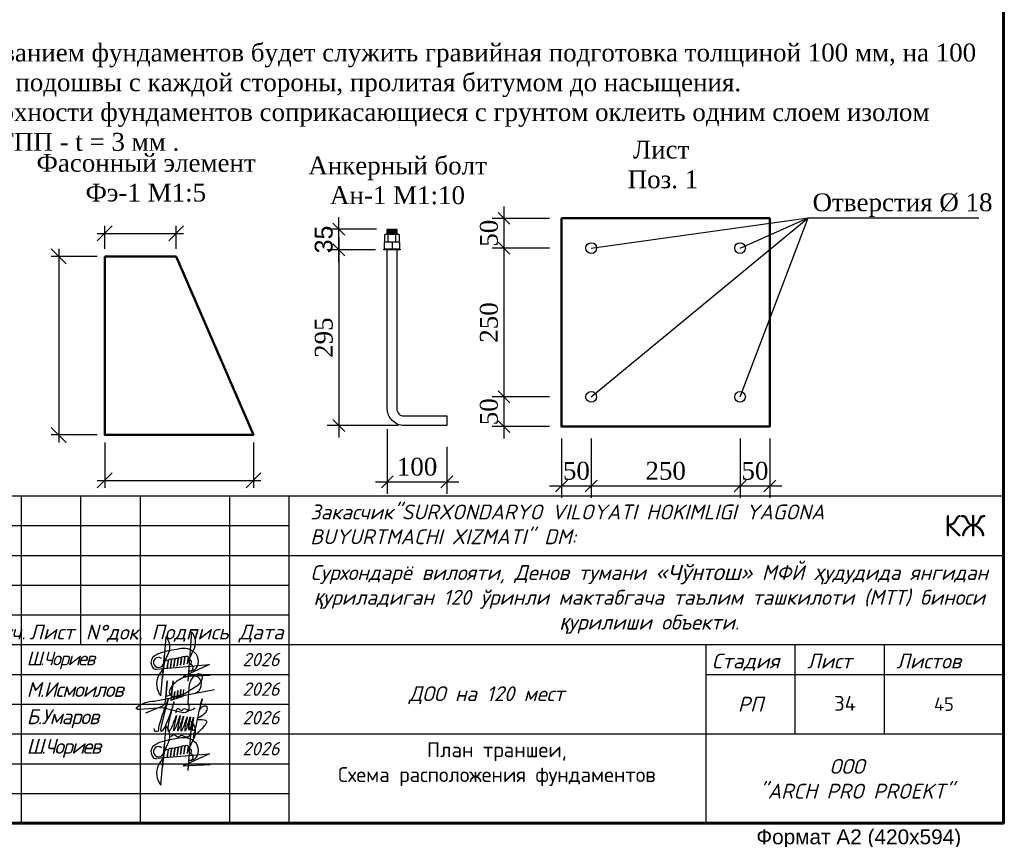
# Model space of a CAD drawing. Header units: millimetres. Extents: x 2063114 to 14983986, y -126020516 to 213791.
# Tile 236 of 256: x 2362763 to 2379306, y -1326772 to -1313000. Entities that reach past the tile are written whole.
import ezdxf
from ezdxf.enums import TextEntityAlignment as Align

# ---------------------------------------------------------------- set-up
doc = ezdxf.new("R2010")
doc.units = ezdxf.units.MM
doc.linetypes.add('ACAD_ISO03W100', pattern=[30, 12, -18])
doc.layers.get('Defpoints').update_dxf_attribs({"color": 6, "lineweight": 35})
doc.layers.add('план', color=7, linetype='Continuous', lineweight=20)
doc.styles.add('GOST 2.304', font='isocpeur.ttf', dxfattribs={"oblique": 15})
doc.styles.add('PDF ISOCPEUR', font='isocpeur.ttf')
doc.styles.get("Standard").update_dxf_attribs({"font": 'arial.ttf'})
doc.styles.add('TIMES', font='times.ttf')
doc.styles.add('Times New Roman', font='times.ttf')
doc.styles.add('V@ler@Live', font='isocpeui.ttf')
doc.styles.add('размер', font='arial.ttf', dxfattribs={"height": 250})
doc.dimstyles.new('10', dxfattribs={"dimtxt": 300, "dimasz": 200, "dimexe": 200, "dimexo": 200, "dimgap": 100, "dimtad": 1, "dimlfac": 0.1, "dimtxsty": 'Standard', "dimblk": 'OBLIQUE', "dimcen": 200, "dimdle": 200, "dimclrd": 256, "dimclre": 256, "dimclrt": 256, "dimadec": 0, "dimazin": 0, "dimtfac": 1, "dimtmove": 0, "dimatfit": 3, "dimldrblk": 'OBLIQUE', "dimfxl": 1, "dimlwd": -1, "dimlwe": -1, "dimarcsym": 0})
doc.dimstyles.new('5', dxfattribs={"dimtxt": 1, "dimasz": 250, "dimexe": 125, "dimexo": 125, "dimgap": 125, "dimtad": 1, "dimdec": 0, "dimlfac": 0.2, "dimtxsty": 'размер', "dimblk": 'OBLIQUE', "dimcen": 250, "dimdle": 125, "dimadec": 0, "dimazin": 0, "dimtfac": 1, "dimtdec": 0, "dimtmove": 0, "dimatfit": 3, "dimldrblk": 'OPEN90', "dimfxl": 1, "dimarcsym": 0})

# ---------------------------------------------------------------- blocks, each defined once
blk = doc.blocks.new('12231')
at = {"color": 7, "insert": (-9796.994, 322526.388), "char_height": 450, "width": 5059.36845, "attachment_point": 1, "style": 'TIMES'}
blk.add_mtext('\\pi101.56599;Закладная деталь \\P\\pi1964.99425;Зд-1', dxfattribs=at)
blk = doc.blocks.new('14641')
at = {"color": 7, "insert": (4258.89, 322537.724), "char_height": 450, "width": 5059.36845, "attachment_point": 1, "style": 'TIMES'}
blk.add_mtext('\\pi101.56599;Закладная деталь \\P\\pi1938.22785;Зд-2', dxfattribs=at)
blk = doc.blocks.new('_Oblique')
at = {"color": 0, "linetype": 'ByBlock', "lineweight": -2}
blk.add_line((-0.5, -0.5), (0.5, 0.5), dxfattribs=at)
blk = doc.blocks.new('*D109')
at = {"transparency": 16777216}
for p, q in [((10023, 321509), (10023, 319459)), ((10135, 321309), (9823, 321309)), ((10135, 319659), (9823, 319659))]:
    blk.add_line(p, q, dxfattribs=at)
at = {"layer": 'Defpoints', "color": 0, "transparency": 16777216}
for p in [(10335, 321309), (10023, 319659), (10335, 319659)]:
    blk.add_point(p, dxfattribs=at)
at = {"transparency": 16777216, "xscale": 200, "yscale": 200, "zscale": 200}
for p, rotation in [((10023, 321309), 90), ((10023, 319659), 270)]:
    blk.add_blockref('_Oblique', p, dxfattribs=dict(at, rotation=rotation))
at = {"transparency": 16777216, "insert": (9770, 320484), "char_height": 300, "attachment_point": 5, "rotation": 90, "style": 'Times New Roman'}
blk.add_mtext('165', dxfattribs=at)
blk = doc.blocks.new('*D110')
at = {"transparency": 16777216}
for p, q in [((10023, 319859), (10023, 319159)), ((10135, 319659), (9823, 319659)), ((10023, 319509), (9532, 319085)), ((10135, 319359), (9823, 319359)), ((9532, 319085), (9532, 318476))]:
    blk.add_line(p, q, dxfattribs=at)
at = {"layer": 'Defpoints', "color": 0, "transparency": 16777216}
for p in [(10335, 319659), (10023, 319359), (10335, 319359)]:
    blk.add_point(p, dxfattribs=at)
at = {"transparency": 16777216, "xscale": 200, "yscale": 200, "zscale": 200}
for p, rotation in [((10023, 319659), 90), ((10023, 319359), 270)]:
    blk.add_blockref('_Oblique', p, dxfattribs=dict(at, rotation=rotation))
at = {"transparency": 16777216, "insert": (9280, 318780), "char_height": 300, "attachment_point": 5, "rotation": 90, "style": 'Times New Roman'}
blk.add_mtext('30', dxfattribs=at)
blk = doc.blocks.new('*D111')
at = {"transparency": 16777216}
for p, q in [((10023, 319559), (10023, 316559)), ((10135, 319359), (9823, 319359)), ((10135, 316759), (9823, 316759))]:
    blk.add_line(p, q, dxfattribs=at)
at = {"layer": 'Defpoints', "color": 0, "transparency": 16777216}
for p in [(10335, 319359), (10023, 316759), (10335, 316759)]:
    blk.add_point(p, dxfattribs=at)
at = {"transparency": 16777216, "xscale": 200, "yscale": 200, "zscale": 200}
for p, rotation in [((10023, 319359), 90), ((10023, 316759), 270)]:
    blk.add_blockref('_Oblique', p, dxfattribs=dict(at, rotation=rotation))
at = {"transparency": 16777216, "insert": (9770, 318059), "char_height": 300, "attachment_point": 5, "rotation": 90, "style": 'Times New Roman'}
blk.add_mtext('260', dxfattribs=at)
blk = doc.blocks.new('*D703')
at = {"color": 0, "lineweight": -2, "transparency": 16777216}
for p, q in [((2364066, -1316978), (2363293, -1316978)), ((2363418, -1316853), (2363418, -1320103)), ((2364066, -1319978), (2363293, -1319978))]:
    blk.add_line(p, q, dxfattribs=at)
at = {"layer": 'Defpoints', "color": 0, "lineweight": 30, "transparency": 16777216}
for p in [(2364191, -1316978), (2363418, -1319978), (2364191, -1319978)]:
    blk.add_point(p, dxfattribs=at)
at = {"color": 0, "lineweight": -2, "transparency": 16777216, "xscale": 250, "yscale": 250, "zscale": 250}
for p, rotation in [((2363418, -1316978), 90), ((2363418, -1319978), 270)]:
    blk.add_blockref('_Oblique', p, dxfattribs=dict(at, rotation=rotation))
at = {"color": 0, "transparency": 16777216, "insert": (2363292, -1318478), "char_height": 1, "attachment_point": 5, "rotation": 90, "style": 'Times New Roman'}
blk.add_mtext('600', dxfattribs=at)
blk = doc.blocks.new('_Open90')
at = {"color": 0, "linetype": 'ByBlock', "lineweight": -2}
for p, q in [((0, 0), (-1, 0)), ((-0.5, 0.5), (0, 0)), ((0, 0), (-0.5, -0.5))]:
    blk.add_line(p, q, dxfattribs=at)
blk = doc.blocks.new('*D704')
at = {"color": 0, "lineweight": -2, "transparency": 16777216}
for p, q in [((2364191, -1320103), (2364191, -1320866)), ((2366691, -1320103), (2366691, -1320866)), ((2364066, -1320741), (2366816, -1320741))]:
    blk.add_line(p, q, dxfattribs=at)
at = {"layer": 'Defpoints', "color": 0, "lineweight": 30, "transparency": 16777216}
for p in [(2364191, -1319978), (2366691, -1319978), (2366691, -1320741)]:
    blk.add_point(p, dxfattribs=at)
at = {"color": 0, "lineweight": -2, "transparency": 16777216, "xscale": 250, "yscale": 250, "zscale": 250, "rotation": 180}
blk.add_blockref('_Oblique', (2364191, -1320741), dxfattribs=at)
at = {"color": 0, "lineweight": -2, "transparency": 16777216, "xscale": 250, "yscale": 250, "zscale": 250}
blk.add_blockref('_Oblique', (2366691, -1320741), dxfattribs=at)
at = {"color": 0, "transparency": 16777216, "insert": (2365441, -1320615), "char_height": 1, "attachment_point": 5, "style": 'Times New Roman'}
blk.add_mtext('500', dxfattribs=at)
blk = doc.blocks.new('*D705')
at = {"color": 0, "lineweight": -2, "transparency": 16777216}
for p, q in [((2364191, -1316853), (2364191, -1316465)), ((2365391, -1316853), (2365391, -1316465)), ((2364066, -1316590), (2365516, -1316590))]:
    blk.add_line(p, q, dxfattribs=at)
at = {"layer": 'Defpoints', "color": 0, "lineweight": 30, "transparency": 16777216}
for p in [(2365391, -1316590), (2364191, -1316978), (2365391, -1316978)]:
    blk.add_point(p, dxfattribs=at)
at = {"color": 0, "lineweight": -2, "transparency": 16777216, "xscale": 250, "yscale": 250, "zscale": 250, "rotation": 180}
blk.add_blockref('_Oblique', (2364191, -1316590), dxfattribs=at)
at = {"color": 0, "lineweight": -2, "transparency": 16777216, "xscale": 250, "yscale": 250, "zscale": 250}
blk.add_blockref('_Oblique', (2365391, -1316590), dxfattribs=at)
at = {"color": 0, "transparency": 16777216, "insert": (2364791, -1316464), "char_height": 1, "attachment_point": 5, "style": 'Times New Roman'}
blk.add_mtext('240', dxfattribs=at)
blk = doc.blocks.new('*D706')
at = {"transparency": 16777216}
for p, q in [((2368126, -1316668), (2368126, -1320018)), ((2368739, -1316868), (2367926, -1316868)), ((2369123, -1319818), (2367926, -1319818))]:
    blk.add_line(p, q, dxfattribs=at)
at = {"layer": 'Defpoints', "color": 0, "lineweight": 30, "transparency": 16777216}
for p in [(2368939, -1316868), (2368126, -1319818), (2369323, -1319818)]:
    blk.add_point(p, dxfattribs=at)
at = {"transparency": 16777216, "xscale": 200, "yscale": 200, "zscale": 200}
for p, rotation in [((2368126, -1316868), 90), ((2368126, -1319818), 270)]:
    blk.add_blockref('_Oblique', p, dxfattribs=dict(at, rotation=rotation))
at = {"transparency": 16777216, "insert": (2367873, -1318343), "char_height": 300, "attachment_point": 5, "rotation": 90, "style": 'Times New Roman'}
blk.add_mtext('295', dxfattribs=at)
blk = doc.blocks.new('*D707')
at = {"transparency": 16777216}
for p, q in [((2368126, -1317068), (2368126, -1316318)), ((2368757, -1316518), (2367926, -1316518)), ((2368739, -1316868), (2367926, -1316868))]:
    blk.add_line(p, q, dxfattribs=at)
at = {"layer": 'Defpoints', "color": 0, "lineweight": 30, "transparency": 16777216}
for p in [(2368126, -1316518), (2368957, -1316518), (2368939, -1316868)]:
    blk.add_point(p, dxfattribs=at)
at = {"transparency": 16777216, "xscale": 200, "yscale": 200, "zscale": 200}
for p, rotation in [((2368126, -1316518), 90), ((2368126, -1316868), 270)]:
    blk.add_blockref('_Oblique', p, dxfattribs=dict(at, rotation=rotation))
at = {"transparency": 16777216, "insert": (2367872, -1316693), "char_height": 300, "attachment_point": 5, "rotation": 90}
blk.add_mtext('35', dxfattribs=at)
blk = doc.blocks.new('*D651')
at = {"transparency": 16777216}
for p, q in [((2368939, -1319883), (2368939, -1320965)), ((2369939, -1320176), (2369939, -1320965)), ((2368739, -1320765), (2370139, -1320765))]:
    blk.add_line(p, q, dxfattribs=at)
at = {"layer": 'Defpoints', "color": 0, "lineweight": 30, "transparency": 16777216}
for p in [(2368939, -1319683), (2369939, -1319976), (2369939, -1320765)]:
    blk.add_point(p, dxfattribs=at)
at = {"transparency": 16777216, "xscale": 200, "yscale": 200, "zscale": 200, "rotation": 180}
blk.add_blockref('_Oblique', (2368939, -1320765), dxfattribs=at)
at = {"transparency": 16777216, "xscale": 200, "yscale": 200, "zscale": 200}
blk.add_blockref('_Oblique', (2369939, -1320765), dxfattribs=at)
at = {"transparency": 16777216, "insert": (2369439, -1320513), "char_height": 300, "attachment_point": 5, "style": 'Times New Roman'}
blk.add_mtext('100', dxfattribs=at)
blk = doc.blocks.new('*D708')
at = {"transparency": 16777216}
for p, q in [((2370899, -1316138), (2370899, -1317038)), ((2371666, -1316338), (2370699, -1316338)), ((2371666, -1316838), (2370699, -1316838))]:
    blk.add_line(p, q, dxfattribs=at)
at = {"layer": 'Defpoints', "color": 0, "lineweight": 30, "transparency": 16777216}
for p in [(2371866, -1316338), (2370899, -1316838), (2371866, -1316838)]:
    blk.add_point(p, dxfattribs=at)
at = {"transparency": 16777216, "xscale": 200, "yscale": 200, "zscale": 200}
for p, rotation in [((2370899, -1316338), 90), ((2370899, -1316838), 270)]:
    blk.add_blockref('_Oblique', p, dxfattribs=dict(at, rotation=rotation))
at = {"transparency": 16777216, "insert": (2370647, -1316588), "char_height": 300, "attachment_point": 5, "rotation": 90, "style": 'Times New Roman'}
blk.add_mtext('50', dxfattribs=at)
blk = doc.blocks.new('*D652')
at = {"transparency": 16777216}
for p, q in [((2370899, -1316638), (2370899, -1319538)), ((2371666, -1316838), (2370699, -1316838)), ((2371666, -1319338), (2370699, -1319338))]:
    blk.add_line(p, q, dxfattribs=at)
at = {"layer": 'Defpoints', "color": 0, "lineweight": 30, "transparency": 16777216}
for p in [(2371866, -1316838), (2370899, -1319338), (2371866, -1319338)]:
    blk.add_point(p, dxfattribs=at)
at = {"transparency": 16777216, "xscale": 200, "yscale": 200, "zscale": 200}
for p, rotation in [((2370899, -1316838), 90), ((2370899, -1319338), 270)]:
    blk.add_blockref('_Oblique', p, dxfattribs=dict(at, rotation=rotation))
at = {"transparency": 16777216, "insert": (2370647, -1318088), "char_height": 300, "attachment_point": 5, "rotation": 90, "style": 'Times New Roman'}
blk.add_mtext('250', dxfattribs=at)
blk = doc.blocks.new('*D653')
at = {"transparency": 16777216}
for p, q in [((2370899, -1319138), (2370899, -1320038)), ((2371666, -1319338), (2370699, -1319338)), ((2371666, -1319838), (2370699, -1319838))]:
    blk.add_line(p, q, dxfattribs=at)
at = {"layer": 'Defpoints', "color": 0, "lineweight": 30, "transparency": 16777216}
for p in [(2371866, -1319338), (2370899, -1319838), (2371866, -1319838)]:
    blk.add_point(p, dxfattribs=at)
at = {"transparency": 16777216, "xscale": 200, "yscale": 200, "zscale": 200}
for p, rotation in [((2370899, -1319338), 90), ((2370899, -1319838), 270)]:
    blk.add_blockref('_Oblique', p, dxfattribs=dict(at, rotation=rotation))
at = {"transparency": 16777216, "insert": (2370647, -1319588), "char_height": 300, "attachment_point": 5, "rotation": 90, "style": 'Times New Roman'}
blk.add_mtext('50', dxfattribs=at)
blk = doc.blocks.new('*D654')
at = {"transparency": 16777216}
for p, q in [((2371866, -1320038), (2371866, -1321035)), ((2372366, -1320038), (2372366, -1321035)), ((2371666, -1320835), (2372566, -1320835))]:
    blk.add_line(p, q, dxfattribs=at)
at = {"layer": 'Defpoints', "color": 0, "lineweight": 30, "transparency": 16777216}
for p in [(2371866, -1319838), (2372366, -1319838), (2372366, -1320835)]:
    blk.add_point(p, dxfattribs=at)
at = {"transparency": 16777216, "xscale": 200, "yscale": 200, "zscale": 200, "rotation": 180}
blk.add_blockref('_Oblique', (2371866, -1320835), dxfattribs=at)
at = {"transparency": 16777216, "xscale": 200, "yscale": 200, "zscale": 200}
blk.add_blockref('_Oblique', (2372366, -1320835), dxfattribs=at)
at = {"transparency": 16777216, "insert": (2372116, -1320582), "char_height": 300, "attachment_point": 5, "style": 'Times New Roman'}
blk.add_mtext('50', dxfattribs=at)
blk = doc.blocks.new('*D655')
at = {"transparency": 16777216}
for p, q in [((2372366, -1320038), (2372366, -1321035)), ((2374866, -1320038), (2374866, -1321035)), ((2372166, -1320835), (2375066, -1320835))]:
    blk.add_line(p, q, dxfattribs=at)
at = {"layer": 'Defpoints', "color": 0, "lineweight": 30, "transparency": 16777216}
for p in [(2372366, -1319838), (2374866, -1319838), (2374866, -1320835)]:
    blk.add_point(p, dxfattribs=at)
at = {"transparency": 16777216, "xscale": 200, "yscale": 200, "zscale": 200, "rotation": 180}
blk.add_blockref('_Oblique', (2372366, -1320835), dxfattribs=at)
at = {"transparency": 16777216, "xscale": 200, "yscale": 200, "zscale": 200}
blk.add_blockref('_Oblique', (2374866, -1320835), dxfattribs=at)
at = {"transparency": 16777216, "insert": (2373616, -1320582), "char_height": 300, "attachment_point": 5, "style": 'Times New Roman'}
blk.add_mtext('250', dxfattribs=at)
blk = doc.blocks.new('*D709')
at = {"transparency": 16777216}
for p, q in [((2374866, -1320038), (2374866, -1321035)), ((2375366, -1320038), (2375366, -1321035)), ((2374666, -1320835), (2375566, -1320835))]:
    blk.add_line(p, q, dxfattribs=at)
at = {"layer": 'Defpoints', "color": 0, "lineweight": 30, "transparency": 16777216}
for p in [(2374866, -1319838), (2375366, -1319838), (2375366, -1320835)]:
    blk.add_point(p, dxfattribs=at)
at = {"transparency": 16777216, "xscale": 200, "yscale": 200, "zscale": 200, "rotation": 180}
blk.add_blockref('_Oblique', (2374866, -1320835), dxfattribs=at)
at = {"transparency": 16777216, "xscale": 200, "yscale": 200, "zscale": 200}
blk.add_blockref('_Oblique', (2375366, -1320835), dxfattribs=at)
at = {"transparency": 16777216, "insert": (2375116, -1320582), "char_height": 300, "attachment_point": 5, "style": 'Times New Roman'}
blk.add_mtext('50', dxfattribs=at)
blk = doc.blocks.new('*U1590')
at = {"color": 0, "lineweight": 60, "ltscale": 25}
blk.add_lwpolyline([(-57400, 41500), (-500, 41500), (-500, 500), (-57400, 500)], close=True, dxfattribs=at)
at = {"color": 0, "insert": (-2932, 396), "char_height": 250, "width": 4526.16, "attachment_point": 2}
blk.add_mtext('Формат А2 (420х594)', dxfattribs=at)
blk = doc.blocks.new('A$Ceb54b23e')
at = {"color": 5, "lineweight": 30, "ltscale": 0.1}
for p, q in [((-12.57, -11.1), (7.26, -9.39)), ((7.26, -9.39), (-2.6, -13.87)), ((-2.6, -13.87), (7.49, -13.43))]:
    blk.add_line(p, q, dxfattribs=at)
at = {"color": 5, "lineweight": 30, "ltscale": 0.1, "flags": 128}
for points in [[(-10.2, -9.67), (-8.52, -5.97, 0.342251), (-9.14, 1.03), (-10.34, -14.39)], [(-1.14, -9.14), (1.12, -4.18, 0.342251), (0.5, 2.82), (-0.93, -15.6)], [(-9.81, -10.51), (-11.91, -13.54, 0.28279), (-11, -21.19), (-9.61, -5.79)], [(-8.62, -10.63), (-8.17, -7.86, -0.681159), (-6.97, -7.6), (-7.35, -10.24)], [(-7.4, -10.51), (-6.95, -7.75, -0.681159), (-5.74, -7.48), (-6.13, -10.13)], [(-6.15, -10.27), (-5.7, -7.5, -0.681159), (-4.49, -7.24), (-4.88, -9.88)], [(-4.9, -10.02), (-4.45, -7.25, -0.681159), (-3.25, -6.99), (-3.63, -9.64)], [(-3.64, -9.64), (-3.19, -6.88, -0.681159), (-1.98, -6.62), (-2.37, -9.26)], [(-2.41, -9.53), (-1.96, -6.76, -0.681159), (-0.75, -6.5), (-1.14, -9.14)], [(-9.81, -10.51), (-9.44, -8.24, -0.681159), (-8.23, -7.98), (-8.62, -10.62)]]:
    blk.add_lwpolyline(points, format="xyb", dxfattribs=at)
at = {"color": 5, "lineweight": 30, "ltscale": 0.1}
for centre, radius, start, end in [((4.48, -62.51), 59.56, 97.3959, 104.566), ((-2.27, -9.29), 5.91, 38.7285, 98.9336), ((-11.53, -8.6), 3.14, 145.2005, 214.3978), ((-6.97, -15.76), 11.45, 107.9291, 128.5502), ((-11.81, -8.63), 1.91, 91.3188, 327.176), ((-11.74, -7.9), 1.19, 28.7485, 95.445), ((-1.42, -8.11), 4.53, 347.3913, 33.8982), ((-12.85, -9.67), 1.46, 208.9715, 280.8111), ((0.01, -8.8), 3.01, 257.7322, 354.1212), ((-0.18, -10.53), 1.3, 249.3558, 101.7582), ((-0.31, -8.48), 0.874, 261.0885, 90.0256)]:
    blk.add_arc(centre, radius, start, end, dxfattribs=at)
blk = doc.blocks.new('0651961')
at = {"color": 5, "lineweight": 30, "ltscale": 5}
for points in [[(5137317, -541320, 0.271575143), (5382614, -248941, 0.271575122), (5247219, 107884, 0.163915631), (4609277, 40182, 0.081414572), (4339755, -141506, 0.081414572), (4142343, -399733, 0.548265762), (4316023, -672030, 0.017700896), (4712274, -564290), (5289922, -193920, 0.255039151), (5420947, 170315, 0.238092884), (5234407, 214137, 0.253493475), (4912304, -193484), (4857022, -909949, -0.067784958), (4891110, -1058859, -0.066120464), (4884797, -1207770, -0.258807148), (4704209, -1307956, -0.042146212), (4668516, -1304942), (3851592, -1120468), (2972301, -1180746, -0.190988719), (2886198, -1173851, -0.190988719), (2828209, -1109833, -0.085970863), (3157608, -918703, -0.085970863), (3532102, -849502), (5902229, -394466)], [(3206207, -1307066), (3867804, -1032897, 0.281152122), (3971617, -862869), (4043335, -58764), (3989253, -665135), (4215347, -579925), (4274470, -57353), (4189082, -812073)]]:
    blk.add_lwpolyline(points, format="xyb", dxfattribs=at)
for points in [[(4222872, -513416), (4189082, -812073), (4309366, -773304), (4343156, -474647)], [(4343156, -474647), (4309366, -773304), (4429650, -734535), (4463439, -435878)], [(4463439, -435878), (4429650, -734535), (4549933, -695766), (4583723, -397109)], [(4583723, -397109), (4549933, -695766), (4670217, -656997), (4700833, -397440)]]:
    blk.add_lwpolyline(points, dxfattribs=at)
blk = doc.blocks.new('A$Cb977a79e')
at = {"color": 5, "lineweight": 30}
blk.add_open_spline([(548, 429), (550, 418), (553, 396), (564, 386), (626, 392), (622, 434), (622, 479), (756, 865), (734, 788), (778, 927), (614, 357), (673, 405), (701, 400), (861, 828), (836, 827), (737, 402), (763, 392), (806, 405), (896, 676), (874, 574), (827, 388), (858, 386), (956, 684), (927, 558), (885, 387), (915, 386), (1002, 672), (972, 547), (933, 386), (970, 387), (1059, 660), (1027, 538), (996, 387), (1026, 387), (1102, 661), (1078, 532), (1060, 451), (1065, 379), (1062, 539), (1106, 661), (1046, 399), (1086, 399), (1148, 656), (1126, 536), (1112, 402), (1114, 395), (1144, 650), (1127, 544), (1104, 380), (1143, 413), (1160, 420), (1127, 264), (1135, 291), (1269, 919), (1263, 846), (1236, 770), (1216, 677), (1243, 753), (1339, 783), (1342, 676), (1241, 606), (1144, 555), (1313, 575), (1358, 512), (1212, 380), (1139, 314)], degree=3, knots=[0, 0, 0, 0, 1, 2, 3, 4, 5, 6, 7, 7.047701, 8, 9, 10, 11, 11.055697, 12, 13, 14, 15, 16, 17, 18, 19, 20, 21, 22, 23, 24, 25, 26, 27, 28, 29, 30, 31, 32, 33, 34, 35, 36, 37, 38, 39, 40, 41, 42, 43, 44, 45, 45.157491, 45.43525, 46, 47, 48, 49, 50, 51, 52, 53, 54, 55, 56, 57, 58, 59, 59, 59, 59], dxfattribs=at)
for points in [[(876, 664), (884, 753), (933, 709), (966, 688), (1004, 756), (1083, 670), (1156, 738)], [(801, 313), (838, 358), (886, 314), (919, 292), (958, 361), (1036, 275), (1100, 346)]]:
    blk.add_open_spline(points, degree=3, dxfattribs=at)
blk = doc.blocks.new('shtammp')
for p, q in [((2284257, -164060), (2302757, -164060)), ((2284257, -169560), (2284257, -164060)), ((2285257, -166560), (2285257, -164060)), ((2286257, -169560), (2286257, -164060)), ((2287257, -166560), (2287257, -164060)), ((2288257, -169560), (2288257, -164060)), ((2289757, -169560), (2289757, -164060)), ((2290757, -169560), (2290757, -164060)), ((2302757, -164060), (2302757, -169560)), ((2290757, -165060), (2302757, -165060)), ((2284257, -166060), (2290757, -166060)), ((2284257, -166560), (2290757, -166560)), ((2290757, -166560), (2302757, -166560)), ((2297757, -166560), (2297757, -169560)), ((2299257, -168060), (2299257, -166560)), ((2300757, -168060), (2300757, -166560)), ((2297757, -167060), (2302757, -167060)), ((2290757, -168060), (2302757, -168060)), ((2284257, -169560), (2302757, -169560))]:
    blk.add_line(p, q)
for points in [[(2284257, -164560), (2290757, -164560)], [(2284257, -165060), (2290757, -165060)], [(2284257, -165560), (2290757, -165560)], [(2284257, -167060), (2290757, -167060)], [(2284257, -167560), (2290757, -167560)], [(2284257, -168060), (2290757, -168060)], [(2284257, -168560), (2290757, -168560)], [(2284257, -169060), (2290757, -169060)]]:
    blk.add_lwpolyline(points)
at = {"ltscale": 100, "xscale": 44.85990809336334, "yscale": 44.85990809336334, "zscale": 44.85990809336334}
for p in [(2289092, -166472), (2289092, -167972)]:
    blk.add_blockref('A$Ceb54b23e', p, dxfattribs=at)
at = {"xscale": 0.0004276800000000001, "yscale": 0.0004276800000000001, "zscale": 0.0004276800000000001}
blk.add_blockref('0651961', (2286977, -167145), dxfattribs=at)
at = {"ltscale": 25, "xscale": 1.13408174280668, "yscale": 1.13408174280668, "zscale": 1.13408174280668}
blk.add_blockref('A$Cb977a79e', (2287861, -168457), dxfattribs=at)
at = {"style": 'GOST 2.304', "oblique": 15}
for s, p in [('Изм.   ', (2284395, -166473)), ('Кол.уч.', (2285323, -166473)), ('Лист', (2286391, -166473)), ('N%%dдок.', (2287337, -166475)), ('Подпись', (2288441, -166473)), ('Дата', (2289909, -166473)), ('Лист  ', (2299457, -166960)), ('Листов ', (2300957, -166960))]:
    blk.add_text(s, height=250, dxfattribs=at).set_placement(p)
at = {"style": 'GOST 2.304', "oblique": 15, "width": 1.019608}
blk.add_text('Стадия ', height=250, dxfattribs=at).set_placement((2297857, -166960), (2299157, -166960), align=Align.FIT)
at = {"style": 'GOST 2.304', "oblique": 15}
blk.add_text('РП', height=250, dxfattribs=at).set_placement((2298507, -167560), align=Align.MIDDLE)
at = {"style": 'GOST 2.304'}
for s, insert, char_height, width, attachment_point in [('{\\C256;\\c0;Закасчик"SURXONDARYO VILOYATI HOKIMLIGI YAGONA BUYURTMACHI XIZMATI" DM:}', (2291109, -164539), 250, 10736.65, 4), ('{\\C250;\\c2432280;Сурхондарё вилояти, Денов тумани «\\fArial|b0|i0|c204|p34;Чўнтош\\fISOCPEUR|b0|i0|c204|p34;» МФЙ \\fArial|b0|i0|c204|p34;ҳ\\fISOCPEUR|b0|i0|c204|p34;удудида янгидан \\fArial|b0|i0|c204|p34;қ\\fISOCPEUR|b0|i0|c204|p34;уриладиган 120 ўринли мактабгача таълим ташкилоти (МТТ) биноси \\fArial|b0|i0|c204|p34;қ\\fISOCPEUR|b0|i0|c204|p34;урилиши объекти.}', (2296806, -165801), 250, 11430.2, 5), ('2026', (2290281, -166810), 225, 900, 5), ('2026', (2290281, -167307), 225, 900, 5), ('2026', (2290281, -167787), 225, 900, 5), ('2026', (2290281, -168308), 225, 900, 5), ('ООО\\P  "ARCH PRO PROEKT" ', (2300128, -168814), 250, 5588.09, 5)]:
    blk.add_mtext(s, dxfattribs=dict(at, insert=insert, char_height=char_height, width=width, attachment_point=attachment_point))
at = {"linetype": 'Continuous', "char_height": 225, "style": 'PDF ISOCPEUR'}
for s, insert, width, attachment_point in [('{\\H1.6x;КЖ }', (2302457, -164560), 11400, 6), ('45', (2301757, -167560), 1900, 5)]:
    blk.add_mtext(s, dxfattribs=dict(at, insert=insert, width=width, attachment_point=attachment_point))
at = {"attachment_point": 4, "style": 'GOST 2.304'}
for s, insert, char_height in [('Директор', (2284393, -166810), 250), ('{\\T0.8;\\C7;Ш.Чориев}', (2286344, -166823), 230), ('ГИП', (2284393, -167307), 250), ('{\\T0.9;М.Исмоилов }', (2286344, -167314), 250), ('{\\C256;\\c0;ДОО на 120 мест}', (2292765, -167410), 250), ('Выполнил', (2284393, -167787), 250), ('{\\T0.9;Б.Умаров}', (2286344, -167805), 250), ('Н.Контр', (2284393, -168308), 250), ('{\\T0.8;\\C7;Ш.Чориев}', (2286344, -168302), 250)]:
    blk.add_mtext(s, dxfattribs=dict(at, insert=insert, char_height=char_height))
blk = doc.blocks.new('141465')
h = blk.add_hatch()
h.set_pattern_fill('ANSI36', color=0, scale=44, style=0)
h.set_pattern_definition([(45, (-38199.15, 5452.7), (74.08711, 271.65275), [349.25, -69.85, 0, -69.85])])
h.paths.add_polyline_path([(11485.467, 321209.17), (12085.402, 321209.17), (12085.305, 321309.17), (10335.112, 321309.17), (10335.08, 319659.17), (10835.08, 319659.17), (10835.467, 319809.17)])
h.paths.add_polyline_path([(14335.08, 321309.17), (13085.08, 321309.17), (13085.08, 321209.17), (13685.209, 321209.17), (14335.08, 319809.17)])
at = {"lineweight": 9}
h = blk.add_hatch(dxfattribs=at)
h.set_pattern_fill('AR-CONC', color=0, scale=0.5, style=0)
h.set_pattern_definition([(50, (46388.03, 522818.666), (91.092334, -7.969543), [9.525, -104.775]), (355, (46388.03, 522818.67), (-17.621413, 95.52832), [7.62, -83.82]), (100.451, (46395.62, 522818), (73.47125, 87.558344), [8.095, -89.045]), (46.1842, (46388.03, 522844.07), (135.53952, -21.021164), [14.2875, -157.1625]), (96.6356, (46399.32, 522842.31), (118.70212, 123.71278), [12.1425, -133.5675]), (351.184, (46388.03, 522844.07), (118.7023, 123.71256), [11.43, -125.73]), (21, (46400.73, 522837.716), (75.80744, -51.13276), [9.525, -104.775]), (326, (46400.73, 522837.72), (30.901014, 92.093983), [7.62, -83.82]), (71.4514, (46407.05, 522833.455), (106.708245, 40.96143), [8.095, -89.045]), (37.5, (46388.03, 522818.666), (1.5443016, 42.2775194), [0, -82.804, 0, -85.09, 0, -84.1375]), (7.5, (46388.03, 522818.666), (33.409831, 50.090287), [0, -48.514, 0, -80.899, 0, -32.0675]), (327.5, (46359.71, 522818.666), (67.7952976, -2.864372), [0, -31.75, 0, -99.06, 0, -131.445]), (317.5, (46347.01, 522818.666), (74.06459, 12.713246), [0, -41.275, 0, -65.786, 0, -93.345])])
h.paths.add_polyline_path([(10335.08, 319659.17), (14335.08, 319659.17), (14335.08, 319359.17), (10335.08, 319359.17)])
for p, q in [((11041.575, 320285.996), (14805.192, 321137.661)), ((11272.58, 319944.17), (11272.58, 320069.17)), ((11397.58, 319944.17), (11397.58, 320069.17)), ((13772.58, 319944.17), (13772.58, 320069.17)), ((13897.58, 319944.17), (13897.58, 320069.17))]:
    blk.add_line(p, q)
at = {"lineweight": 30}
for p, q in [((12135.471, 321109.445), (12035.462, 321009.454)), ((12135.462, 321009.445), (12035.471, 321109.454)), ((13034.878, 321109.445), (13134.886, 321009.454)), ((13034.886, 321009.445), (13134.878, 321109.454)), ((12135.454, 320909.445), (12035.445, 320809.454)), ((12135.445, 320809.445), (12035.454, 320909.454)), ((13034.895, 320909.445), (13134.904, 320809.454)), ((13034.904, 320809.445), (13134.895, 320909.454)), ((12135.437, 320709.445), (12035.428, 320609.454)), ((12135.428, 320609.445), (12035.437, 320709.454)), ((13034.912, 320709.445), (13134.921, 320609.454)), ((13034.921, 320609.445), (13134.912, 320709.454)), ((12135.505, 320509.17), (12035.497, 320409.179)), ((12135.497, 320409.17), (12035.505, 320509.179)), ((13034.912, 320509.17), (13134.921, 320409.179)), ((13034.921, 320409.17), (13134.912, 320509.179)), ((12135.488, 320309.17), (12035.48, 320209.179)), ((12135.48, 320209.17), (12035.488, 320309.179)), ((13034.929, 320309.17), (13134.938, 320209.179)), ((13034.938, 320209.17), (13134.929, 320309.179)), ((12135.471, 320109.17), (12035.462, 320009.179)), ((12135.462, 320009.17), (12035.471, 320109.179)), ((13034.947, 320109.17), (13134.955, 320009.179)), ((13034.955, 320009.17), (13134.947, 320109.179)), ((10935.467, 319759.166), (10835.467, 319859.166)), ((10835.467, 319759.166), (10935.467, 319859.166)), ((11127.112, 319759.166), (11027.112, 319859.166)), ((11027.112, 319759.166), (11127.112, 319859.166)), ((11579.906, 319759.166), (11479.906, 319859.166)), ((11479.906, 319759.166), (11579.906, 319859.166)), ((11734.543, 319759.166), (11634.543, 319859.166)), ((11634.543, 319759.166), (11734.543, 319859.166)), ((11893.693, 319759.166), (11793.693, 319859.166)), ((11793.693, 319759.166), (11893.693, 319859.166)), ((12085.346, 319859.166), (11985.338, 319759.175)), ((12085.338, 319759.166), (11985.338, 319859.166)), ((11985.338, 319759.166), (12085.338, 319859.166)), ((12085.338, 319759.166), (11985.346, 319859.175)), ((12135.471, 319908.895), (12035.462, 319808.904)), ((12135.462, 319808.895), (12035.471, 319908.904)), ((13034.947, 319908.895), (13134.955, 319808.904)), ((13034.955, 319808.895), (13134.947, 319908.904)), ((13085.071, 319859.166), (13185.08, 319759.175)), ((13085.08, 319759.166), (13185.071, 319859.175)), ((13085.08, 319759.166), (13185.08, 319859.166)), ((13185.08, 319759.166), (13085.08, 319859.166)), ((13276.725, 319759.166), (13376.725, 319859.166)), ((13376.725, 319759.166), (13276.725, 319859.166)), ((13439.497, 319759.166), (13539.497, 319859.166)), ((13539.497, 319759.166), (13439.497, 319859.166)), ((13610.729, 319759.166), (13710.729, 319859.166)), ((13710.729, 319759.166), (13610.729, 319859.166)), ((14043.306, 319759.166), (14143.306, 319859.166)), ((14143.306, 319759.166), (14043.306, 319859.166)), ((14234.951, 319759.166), (14334.951, 319859.166)), ((14334.951, 319759.166), (14234.951, 319859.166))]:
    blk.add_line(p, q, dxfattribs=at)
for points in [[(12085.338, 321428.356), (11380.552, 322231.753), (10356.802, 322231.753)], [(12035.338, 321772.015), (12435.209, 321772.015), (12535.209, 321622.015), (12635.209, 321922.015), (12735.209, 321772.015), (13135.08, 321772.015)], [(13085.08, 321772.015), (13085.08, 319809.17), (12085.338, 319809.17), (12085.338, 321772.015)], [(13085.08, 321309.17), (14335.08, 321309.17), (14335.08, 319659.17), (10335.08, 319659.17), (10335.08, 321309.17), (12085.338, 321309.17)], [(12085.467, 321209.17), (11485.467, 321209.17), (10835.467, 319809.17), (12085.467, 319809.17), (12085.467, 321209.17)], [(13085.209, 321209.17), (13685.209, 321209.17), (14335.209, 319809.17), (13085.209, 319809.17), (13085.209, 321209.17)], [(14128.585, 320285.996), (14805.192, 321137.661), (15821.058, 321137.661)], [(14335.08, 319734.17), (14805.192, 320433.84), (15821.058, 320433.84)], [(11255.08, 320170.101), (11415.08, 320184.085)], [(11255.08, 320157.554), (11415.08, 320171.537)], [(11255.08, 320145.006), (11415.08, 320158.989)], [(11255.08, 320132.458), (11415.08, 320146.442)], [(11255.08, 320119.911), (11415.08, 320133.894)], [(11255.08, 320107.363), (11415.08, 320121.346)], [(13915.08, 320170.101), (13755.08, 320184.085)], [(13915.08, 320157.554), (13755.08, 320171.537)], [(13915.08, 320145.006), (13755.08, 320158.989)], [(13915.08, 320132.458), (13755.08, 320146.442)], [(13915.08, 320119.911), (13755.08, 320133.894)], [(13915.08, 320107.363), (13755.08, 320121.346)], [(11255.08, 320094.816), (11415.08, 320108.799)], [(11255.08, 320082.268), (11415.08, 320096.251)], [(11255.08, 320069.72), (11415.08, 320083.703)], [(11392.362, 320069.17), (11415.08, 320071.156)], [(13915.08, 320094.816), (13755.08, 320108.799)], [(13915.08, 320082.268), (13755.08, 320096.251)], [(13915.08, 320069.72), (13755.08, 320083.703)], [(13777.798, 320069.17), (13755.08, 320071.156)], [(11335.08, 319944.17), (11335.08, 319819.17)], [(13835.08, 319944.17), (13835.08, 319819.17)], [(14049.312, 319470.519), (14602.058, 318650.209), (17349.691, 318650.209)], [(10335.08, 315988.864), (10335.08, 319359.17), (14335.08, 319359.17), (14335.08, 315988.864)], [(11415.08, 317121.679), (16357.447, 317121.679)], [(10160.08, 315988.864), (11810.08, 315988.864), (12160.08, 315463.864), (12510.08, 316513.864), (12860.08, 315988.864), (14510.08, 315988.864)]]:
    blk.add_lwpolyline(points)
at = {"linetype": 'ACAD_ISO03W100', "ltscale": 0.1}
blk.add_lwpolyline([(12985.08, 321772.015), (12985.08, 319809.17), (12185.08, 319809.17), (12185.08, 321772.015)], dxfattribs=at)
at = {"lineweight": 30}
for points in [[(11255.08, 320069.17), (11255.08, 320184.17), (11415.08, 320184.17), (11415.08, 320069.17)], [(13915.08, 320069.17), (13915.08, 320184.17), (13755.08, 320184.17), (13755.08, 320069.17)], [(11485.791, 317192.39), (11344.369, 317050.968)], [(13985.791, 317192.39), (13844.369, 317050.968)]]:
    blk.add_lwpolyline(points, dxfattribs=at)
for points in [[(11210.08, 320069.17), (11460.08, 320069.17), (11460.08, 319944.17), (11210.08, 319944.17)], [(13960.08, 320069.17), (13710.08, 320069.17), (13710.08, 319944.17), (13960.08, 319944.17)], [(10835.08, 319809.17), (14335.08, 319809.17), (14335.08, 319659.17), (10835.08, 319659.17)], [(10835.08, 319809.17), (14335.08, 319809.17), (14335.08, 319659.17), (10835.08, 319659.17)], [(11197.58, 319819.17), (11472.58, 319819.17), (11472.58, 319809.17), (11197.58, 319809.17)], [(11210.08, 319944.17), (11460.08, 319944.17), (11460.08, 319819.17), (11210.08, 319819.17)], [(13972.58, 319819.17), (13697.58, 319819.17), (13697.58, 319809.17), (13972.58, 319809.17)], [(13960.08, 319944.17), (13710.08, 319944.17), (13710.08, 319819.17), (13960.08, 319819.17)], [(10335.08, 319659.17), (14335.08, 319659.17), (14335.08, 319359.17), (10335.08, 319359.17)]]:
    blk.add_lwpolyline(points, close=True)
for points in [[(11415.08, 319359.17), (11415.08, 317039.17, 0.414213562), (11535.08, 316919.17), (12335.08, 316919.17), (12335.08, 316759.17), (11535.08, 316759.17, -0.414213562), (11255.08, 317039.17), (11255.08, 319359.17)], [(13755.08, 319359.17), (13755.08, 317039.17, -0.414213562), (13635.08, 316919.17), (12835.08, 316919.17), (12835.08, 316759.17), (13635.08, 316759.17, 0.414213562), (13915.08, 317039.17), (13915.08, 319359.17)]]:
    blk.add_lwpolyline(points, format="xyb", dxfattribs=at)
at = {"style": 'Times New Roman'}
blk.add_text('6 - 6', height=400, dxfattribs=at).set_placement((12578.891, 322530.695), align=Align.CENTER)
at = {"color": 7, "char_height": 300, "attachment_point": 1, "style": 'TIMES'}
for s, insert, width in [('Ст-1,2', (10235.874, 322606.843), 613.38212), ('Фэ-1', (14846.81, 321515.232), 858.01081), ('Поз.1 \\PЛист', (14791.309, 320811.615), 1143.95169), ('Подливка из цем.р-ра М100\\Pтолщ. 30 мм', (14727.65, 319058.219), 2768.10454), ('\\pi3.23035;Анкерный \\P\\pi63.90087;болт Ан-1 ', (14402.392, 317536.803), 1955.05479)]:
    blk.add_mtext(s, dxfattribs=dict(at, insert=insert, width=width))
for base, p1, p2, override, picture, middle in [((10022.742, 319659.17), (10335.08, 321309.17), (10335.08, 319659.17), {"dimtxsty": 'Times New Roman'}, '*D109', (9770.147, 320484.17)), ((10022.742, 316759.17), (10335.08, 319359.17), (10335.08, 316759.17), {"dimtxsty": 'Times New Roman', "dimtmove": 1}, '*D111', (9770.147, 318059.17))]:
    dim = blk.add_linear_dim(base=base, p1=p1, p2=p2, angle=90, dimstyle='10', override=override)
    dim.commit()
    dim.dimension.update_dxf_attribs({"geometry": picture, "text_midpoint": middle})
dim = blk.add_linear_dim(base=(10022.742, 319359.17), p1=(10335.08, 319659.17), p2=(10335.08, 319359.17), angle=90, dimstyle='10', override={"dimtxsty": 'Times New Roman', "dimtmove": 1})
dim.commit()
dim.dimension.update_dxf_attribs({"geometry": '*D110', "text_midpoint": (9532.167, 318985.045), "dimtype": 128})

msp = doc.modelspace()

# ---------------------------------------------------------------- linework, layer by layer
at = {"lineweight": 30}
for p, q in [((2368956.25729, -1316732.67545), (2368956.25729, -1316607.67545)), ((2369081.25729, -1316732.67545), (2369081.25729, -1316607.67545))]:
    msp.add_line(p, q, dxfattribs=at)
at = {"color": 0, "lineweight": 50}
msp.add_lwpolyline([(2371865.8608, -1316337.60191), (2375365.8608, -1316337.60191), (2375365.8608, -1319837.60191), (2371865.8608, -1319837.60191)], close=True, dxfattribs=at)
for points in [[(2372365.8608, -1319337.60191), (2376009.79774, -1316330.66382), (2378878.46035, -1316330.66382)], [(2372365.8608, -1316837.60191), (2376009.79774, -1316330.66382)], [(2374865.8608, -1319337.60191), (2376009.79774, -1316330.66382)], [(2374865.8608, -1316837.60191), (2376009.79774, -1316330.66382)], [(2368938.75729, -1316531.83973), (2369092.50224, -1316518.40316)], [(2368938.75729, -1316544.38737), (2369098.75729, -1316530.40415)], [(2368938.75729, -1316556.93502), (2369098.75729, -1316542.95179)], [(2368938.75729, -1316569.48267), (2369098.75729, -1316555.49944)], [(2368938.75729, -1316582.03031), (2369098.75729, -1316568.04709)], [(2368938.75729, -1316594.57796), (2369098.75729, -1316580.59473)], [(2368938.75729, -1316607.12561), (2369098.75729, -1316593.14238)], [(2368944.10234, -1316518.82495), (2368957.25521, -1316517.67545)], [(2369076.03946, -1316607.67545), (2369098.75729, -1316605.69003)]]:
    msp.add_lwpolyline(points)
at = {"lineweight": 30}
for points in [[(2369133.75729, -1316732.67545), (2369143.75729, -1316722.67545), (2369143.75729, -1316617.67545), (2369133.75729, -1316607.67545), (2368903.75729, -1316607.67545), (2368893.75729, -1316617.67545), (2368893.75729, -1316722.67545), (2368903.75729, -1316732.67545)], [(2369143.75729, -1316847.67545), (2369133.75729, -1316857.67545), (2368903.75729, -1316857.67545), (2368893.75729, -1316847.67545), (2368893.75729, -1316742.67545), (2368903.75729, -1316732.67545), (2369133.75729, -1316732.67545), (2369143.75729, -1316742.67545)], [(2368881.25729, -1316857.67545), (2369156.25729, -1316857.67545), (2369156.25729, -1316867.67545), (2368881.25729, -1316867.67545)]]:
    msp.add_lwpolyline(points, close=True, dxfattribs=at)
for points in [[(2368938.75729, -1316607.67545), (2368938.75729, -1316527.67545, -0.4142135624), (2368948.75729, -1316517.67545), (2369088.75729, -1316517.67545, -0.4142135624), (2369098.75729, -1316527.67545), (2369098.75729, -1316607.67545)], [(2369098.75729, -1316867.67545), (2369098.75729, -1319537.67545, 0.4142135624), (2369218.75729, -1319657.67545), (2369938.75729, -1319657.67545), (2369938.75729, -1319817.67545), (2369218.75729, -1319817.67545, -0.4142135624), (2368938.75729, -1319537.67545), (2368938.75729, -1316867.67545)]]:
    msp.add_lwpolyline(points, format="xyb", dxfattribs=at)
msp.add_lwpolyline([(2369018.75729, -1316732.67545), (2369018.75729, -1316857.67545)], dxfattribs=at)
at = {"color": 0, "lineweight": 50}
msp.add_lwpolyline([(2364190.78213, -1316977.69779), (2365390.78213, -1316977.69779), (2366690.78213, -1319977.69779), (2364190.78213, -1319977.69779), (2364190.78213, -1316977.69779)], dxfattribs=at)
at = {"lineweight": 30}
for centre in [(2372365.8608, -1316837.60191), (2374865.8608, -1316837.60191), (2372365.8608, -1319337.60191), (2374865.8608, -1319337.60191)]:
    msp.add_circle(centre, 90, dxfattribs=at)

# ---------------------------------------------------------------- block references
for name, p in [('*U1590', (2379792.08613, -1327001.43901)), ('141465', (2335062.45668, -1641732.03746)), ('12231', (2334257.30246, -1641749.7244)), ('14641', (2334610.86494, -1641749.7244)), ('shtammp', (76534.83464, -1156941.75506))]:
    msp.add_blockref(name, p)

# ---------------------------------------------------------------- texts
at = {"lineweight": 25, "ltscale": 500, "insert": (2360270.7872, -1313402.13893), "char_height": 300, "attachment_point": 1, "style": 'размер'}
msp.add_mtext_dynamic_manual_height_columns('\\pi-600,l600;{\\fTimes New Roman|b0|i0|c204|p18;1.^IОснованием фундаментов будет служить гравийная подготовка толщиной 100 мм, на 100 мм шире подошвы с каждой стороны, пролитая битумом до насыщения\\fTimes New Roman|b0|i0|c0|p18;.\\P\\fTimes New Roman|b0|i0|c204|p18;2.^IПоверхности фундаментов соприкасающиеся с грунтом оклеить одним слоем изолом маркой ТПП - \\fTimes New Roman|b0|i0|c0|p18;t = 3 \\fTimes New Roman|b0|i0|c204|p18;мм .}', width=19000, gutter_width=1250, heights=[0], dxfattribs=at)
at = {"color": 7, "char_height": 300, "attachment_point": 1, "style": 'TIMES'}
for s, insert, width in [('\\pi111.48558;Лист \\P\\pi23.34571;Поз. 1', (2372953.97548, -1315032.45868), 1143.9516943), ('\\pi9.72;Фасонный элемент \\P\\pi832.827;Фэ-1 М1:5', (2363036.43098, -1315255.3951), 4368.1214529), ('\\pi335.89077;Анкерный болт \\P\\pi700.45458;Ан-1 М1:10', (2367275.08501, -1315299.68486), 3599.7555876), ('\\pi342.3796;Отверстия Ø 18', (2375741.73768, -1315918.50714), 3599.7555876)]:
    msp.add_mtext(s, dxfattribs=dict(at, insert=insert, width=width))
at = {"color": 7, "lineweight": 30, "insert": (2370780.0428, -1325718.91853), "char_height": 250, "width": 7000, "attachment_point": 5}
msp.add_mtext('{\\fISOCPEUR|b0|i0|c204|p34;\\C0;План траншеи,\\PСхема расположения фундаментов\\P }', dxfattribs=at)
at = {"layer": 'план', "color": 1, "linetype": 'Continuous', "lineweight": 20, "ltscale": 300, "insert": (2376447.73973, -1324362.69629), "char_height": 250, "width": 312.0384632, "attachment_point": 1, "style": 'V@ler@Live'}
msp.add_mtext('{\\fISOCPEUR|b0|i0|c204|p34;\\C256;34}', dxfattribs=at)

# ---------------------------------------------------------------- dimensions: what is measured, and where the dimension line sits
for base, p1, p2, override, picture, middle in [((2370899.48944, -1316837.60191), (2371865.8608, -1316337.60191), (2371865.8608, -1316837.60191), {"dimtxsty": 'Times New Roman'}, '*D708', (2370899.48944, -1316587.60191)), ((2368125.76743, -1316517.67545), (2368938.75729, -1316867.67545), (2368957.25521, -1316517.67545), {"dimtmove": 1}, '*D707', (2368125.76743, -1316692.67545)), ((2370899.48944, -1319837.60191), (2371865.8608, -1319337.60191), (2371865.8608, -1319837.60191), {"dimtxsty": 'Times New Roman', "dimtmove": 1}, '*D653', (2370899.48944, -1319587.60191))]:
    dim = msp.add_linear_dim(base=base, p1=p1, p2=p2, angle=90, dimstyle='10', override=override)
    dim.commit()
    dim.dimension.update_dxf_attribs({"geometry": picture, "text_midpoint": middle, "dimtype": 160})
for base, p1, p2, dimstyle, override, picture, middle in [((2365390.78213, -1316589.92325), (2364190.78213, -1316977.69779), (2365390.78213, -1316977.69779), '5', {"dimtxsty": 'Times New Roman'}, '*D705', (2364790.78213, -1316464.4146)), ((2369938.75729, -1320765.3545), (2368938.75729, -1319682.67369), (2369938.75729, -1319975.768), '10', {"dimtxsty": 'Times New Roman'}, '*D651', (2369438.75729, -1320512.75897)), ((2366690.78213, -1320740.60344), (2364190.78213, -1319977.69779), (2366690.78213, -1319977.69779), '5', {"dimtxsty": 'Times New Roman'}, '*D704', (2365440.78213, -1320615.09479)), ((2374865.8608, -1320834.84075), (2372365.8608, -1319837.60191), (2374865.8608, -1319837.60191), '10', {"dimtxsty": 'Times New Roman', "dimtmove": 1}, '*D655', (2373615.8608, -1320582.24522))]:
    dim = msp.add_linear_dim(base=base, p1=p1, p2=p2, dimstyle=dimstyle, override=override)
    dim.commit()
    dim.dimension.update_dxf_attribs({"geometry": picture, "text_midpoint": middle})
for base, p1, p2, dimstyle, override, picture, middle in [((2368125.76743, -1319817.67545), (2368938.75729, -1316867.67545), (2369323.15058, -1319817.67545), '10', {"dimtxsty": 'Times New Roman'}, '*D706', (2367872.73932, -1318342.67545)), ((2370899.48944, -1319337.60191), (2371865.8608, -1316837.60191), (2371865.8608, -1319337.60191), '10', {"dimtxsty": 'Times New Roman', "dimtmove": 1}, '*D652', (2370646.89391, -1318087.60191)), ((2363417.58128, -1319977.69779), (2364190.78213, -1316977.69779), (2364190.78213, -1319977.69779), '5', {"dimtxsty": 'Times New Roman'}, '*D703', (2363292.07263, -1318477.69779))]:
    dim = msp.add_linear_dim(base=base, p1=p1, p2=p2, angle=90, dimstyle=dimstyle, override=override)
    dim.commit()
    dim.dimension.update_dxf_attribs({"geometry": picture, "text_midpoint": middle})
for base, p1, p2, override, picture, middle in [((2372365.8608, -1320834.84075), (2371865.8608, -1319837.60191), (2372365.8608, -1319837.60191), {"dimtxsty": 'Times New Roman'}, '*D654', (2372115.8608, -1320834.84075)), ((2375365.8608, -1320834.84075), (2374865.8608, -1319837.60191), (2375365.8608, -1319837.60191), {"dimtxsty": 'Times New Roman', "dimtmove": 1}, '*D709', (2375115.8608, -1320834.84075))]:
    dim = msp.add_linear_dim(base=base, p1=p1, p2=p2, dimstyle='10', override=override)
    dim.commit()
    dim.dimension.update_dxf_attribs({"geometry": picture, "text_midpoint": middle, "dimtype": 160})

doc.saveas('drawing.dxf')
